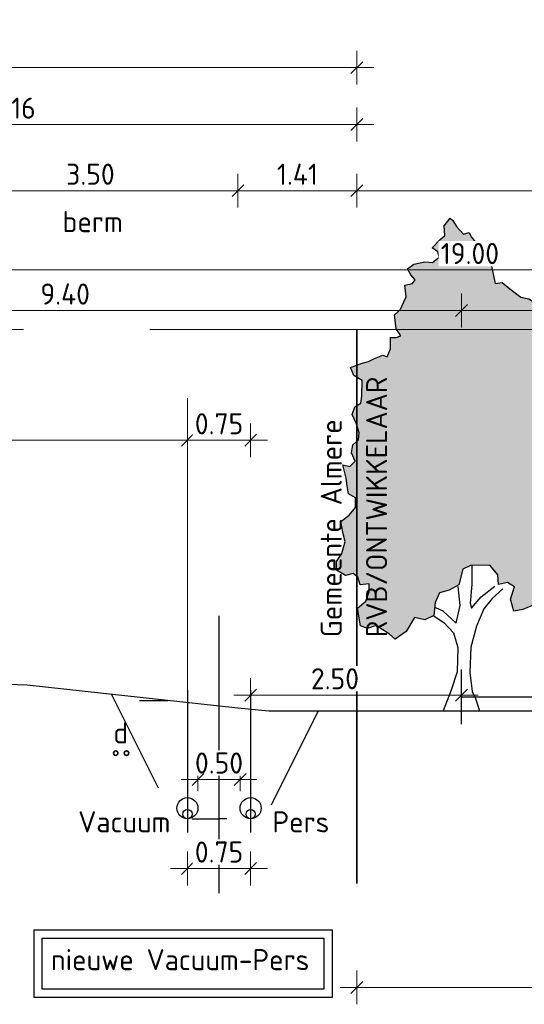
# Model space of a CAD drawing. Header units: metres. Extents: x 149234 to 159511, y 484155 to 486733.
# Tile 57 of 92: x 159230.49 to 159236.47, y 484428.56 to 484440.23. Entities that reach past the tile are written whole.
import ezdxf

# ---------------------------------------------------------------- set-up
doc = ezdxf.new("R2010")
doc.units = ezdxf.units.M
for name, pattern in [('AL-NAP_LIJN', [15.25, 12, -1.5, 0.25, -1.5]), ('AM-AS', [16, 10, -2, 2, -2]), ('DASHED2', [0.375, 0.25, -0.125])]:
    doc.linetypes.add(name, pattern=pattern)
doc.layers.get('0').update_dxf_attribs({"lineweight": 25})
doc.layers.get('Defpoints').update_dxf_attribs({"color": 211, "lineweight": 25})
for name, color, linetype, lineweight in [('N-WE-AM-AS_WEG_GEBIEDSONTSLUITINGSWEG-G', 10, 'AM-AS', 18), ('N-WE-GR-BOOM-1e-A', 90, 'Continuous', 25), ('N-WE-GR-BOOM-1e-SD', 90, 'Continuous', 25), ('N-WE-KG-GRENS_PERCEEL-G', 150, 'KG-PERCEEL', 35), ('N-WE-VH-KANTVERHARDING-G', 7, 'Continuous', 30), ('X-XX-AL-LEGENDA-S', 7, 'Continuous', 25), ('X-XX-AL-M', 7, 'Continuous', 18), ('X-XX-AL-NAP-G', 7, 'AL-NAP_LIJN', 18), ('X-XX-AL-PROFIEL-B-G', 7, 'Continuous', 25), ('X-XX-AL-PROFIEL-N-G', 7, 'Continuous', 35), ('X-XX-AL-T25', 7, 'Continuous', 25)]:
    doc.layers.add(name, color=color, linetype=linetype, lineweight=lineweight)
doc.layers.add('N-WE-RI-VACUUMLEIDING-G', color=1, linetype='RI-VACUUM', lineweight=35, true_color=0xff0000)
doc.styles.add('NLCS-ISO-M100-T25', font='NLCS-ISO.ttf')
doc.styles.get("Standard").update_dxf_attribs({"font": 'NLCS-ISO.ttf'})
doc.linetypes.add('KG-PERCEEL', pattern='A,5.5,-2,["P",Standard,S=1.8,R=0,X=-0.5,Y=-0.9],-2,5.5,-2,[5,NLCS.shx,S=0.75,R=0,X=0,Y=0],-2', length=19)
doc.linetypes.add('RI-VACUUM', pattern='A,7,-2,["V",Standard,S=1.8,R=0,X=-0.5,Y=-0.9],-2,7,-2,[102,NLCS.shx,S=1,R=180,X=0,Y=0],-2', length=22)
doc.dimstyles.new('NLCS-M100-T25-SCHRAP-X_L2_H1', dxfattribs={"dimscale": 0.1, "dimtxt": 2.5, "dimasz": 1.4, "dimexe": 2, "dimexo": 2, "dimgap": 0.7, "dimtad": 1, "dimzin": 0, "dimdsep": 46, "dimtxsty": 'NLCS-ISO-M100-T25', "dimblk": 'OBLIQUE', "dimcen": 0, "dimdle": 2, "dimclrd": 256, "dimclre": 256, "dimclrt": 256, "dimadec": 1, "dimazin": 0, "dimtfac": 1, "dimtofl": 0, "dimtmove": 1, "dimatfit": 0, "dimldrblk": 'OBLIQUE', "dimfxl": 2, "dimfxlon": 1, "dimtfill": 1, "dimtfillclr": 254, "dimtolj": 1, "dimtzin": 0, "dimlwd": 18, "dimlwe": 18, "dimarcsym": 0})

# ---------------------------------------------------------------- blocks, each defined once
blk = doc.blocks.new('_Oblique')
at = {"color": 0, "linetype": 'ByBlock', "lineweight": -2}
blk.add_line((-0.5, -0.5), (0.5, 0.5), dxfattribs=at)
blk = doc.blocks.new('*D186')
at = {"layer": 'Defpoints', "color": 0, "transparency": 16777216}
for p in [(159234.485, 484439.662), (159208.095, 484436.559), (159234.485, 484436.559)]:
    blk.add_point(p, dxfattribs=at)
at = {"layer": 'X-XX-AL-M', "linetype": 'Continuous', "lineweight": 18, "transparency": 16777216}
for p, q in [((159208.095, 484439.462), (159208.095, 484439.862)), ((159234.485, 484439.462), (159234.485, 484439.862)), ((159207.895, 484439.662), (159234.685, 484439.662))]:
    blk.add_line(p, q, dxfattribs=at)
at = {"layer": 'X-XX-AL-M', "lineweight": 18, "transparency": 16777216, "xscale": 0.14, "yscale": 0.14, "zscale": 0.14, "rotation": 180}
blk.add_blockref('_Oblique', (159208.095, 484439.662), dxfattribs=at)
at = {"layer": 'X-XX-AL-M', "lineweight": 18, "transparency": 16777216, "xscale": 0.14, "yscale": 0.14, "zscale": 0.14}
blk.add_blockref('_Oblique', (159234.485, 484439.662), dxfattribs=at)
at = {"layer": 'X-XX-AL-M', "transparency": 16777216, "insert": (159221.29, 484439.857), "char_height": 0.25, "attachment_point": 5, "style": 'NLCS-ISO-M100-T25', "bg_fill": 3, "box_fill_scale": 1.1, "bg_fill_color": 256, "bg_fill_true_color": 13158600, "bg_fill_transparency": 0}
blk.add_mtext('\\A1;var. 26.39 ', dxfattribs=at)
blk = doc.blocks.new('*D187')
at = {"layer": 'Defpoints', "color": 0, "transparency": 16777216}
for p in [(159234.485, 484438.987), (159226.325, 484437.588), (159234.485, 484436.559)]:
    blk.add_point(p, dxfattribs=at)
at = {"layer": 'X-XX-AL-M', "linetype": 'Continuous', "lineweight": 18, "transparency": 16777216}
for p, q in [((159226.325, 484438.787), (159226.325, 484439.187)), ((159234.485, 484438.787), (159234.485, 484439.187)), ((159226.125, 484438.987), (159234.685, 484438.987))]:
    blk.add_line(p, q, dxfattribs=at)
at = {"layer": 'X-XX-AL-M', "lineweight": 18, "transparency": 16777216, "xscale": 0.14, "yscale": 0.14, "zscale": 0.14, "rotation": 180}
blk.add_blockref('_Oblique', (159226.325, 484438.987), dxfattribs=at)
at = {"layer": 'X-XX-AL-M', "lineweight": 18, "transparency": 16777216, "xscale": 0.14, "yscale": 0.14, "zscale": 0.14}
blk.add_blockref('_Oblique', (159234.485, 484438.987), dxfattribs=at)
at = {"layer": 'X-XX-AL-M', "transparency": 16777216, "insert": (159230.405, 484439.182), "char_height": 0.25, "attachment_point": 5, "style": 'NLCS-ISO-M100-T25', "bg_fill": 3, "box_fill_scale": 1.1, "bg_fill_color": 256, "bg_fill_true_color": 13158600, "bg_fill_transparency": 0}
blk.add_mtext('\\A1;8.16', dxfattribs=at)
blk = doc.blocks.new('*D189')
at = {"layer": 'Defpoints', "color": 0, "transparency": 16777216}
for p in [(159234.485, 484438.203), (159234.485, 484436.559), (159233.075, 484432.081)]:
    blk.add_point(p, dxfattribs=at)
at = {"layer": 'X-XX-AL-M', "linetype": 'Continuous', "lineweight": 18, "transparency": 16777216}
for p, q in [((159233.075, 484438.003), (159233.075, 484438.403)), ((159234.485, 484438.003), (159234.485, 484438.403)), ((159232.875, 484438.203), (159234.685, 484438.203))]:
    blk.add_line(p, q, dxfattribs=at)
at = {"layer": 'X-XX-AL-M', "lineweight": 18, "transparency": 16777216, "xscale": 0.14, "yscale": 0.14, "zscale": 0.14, "rotation": 180}
blk.add_blockref('_Oblique', (159233.075, 484438.203), dxfattribs=at)
at = {"layer": 'X-XX-AL-M', "lineweight": 18, "transparency": 16777216, "xscale": 0.14, "yscale": 0.14, "zscale": 0.14}
blk.add_blockref('_Oblique', (159234.485, 484438.203), dxfattribs=at)
at = {"layer": 'X-XX-AL-M', "transparency": 16777216, "insert": (159233.78, 484438.398), "char_height": 0.25, "attachment_point": 5, "style": 'NLCS-ISO-M100-T25', "bg_fill": 3, "box_fill_scale": 1.1, "bg_fill_color": 256, "bg_fill_true_color": 13158600, "bg_fill_transparency": 0}
blk.add_mtext('\\A1;1.41', dxfattribs=at)
blk = doc.blocks.new('*D190')
at = {"layer": 'Defpoints', "color": 0, "transparency": 16777216}
for p in [(159229.575, 484438.203), (159229.575, 484432.227), (159233.075, 484432.081)]:
    blk.add_point(p, dxfattribs=at)
at = {"layer": 'X-XX-AL-M', "linetype": 'Continuous', "lineweight": 18, "transparency": 16777216}
for p, q in [((159229.575, 484438.003), (159229.575, 484438.403)), ((159233.075, 484438.003), (159233.075, 484438.403)), ((159233.275, 484438.203), (159229.375, 484438.203))]:
    blk.add_line(p, q, dxfattribs=at)
at = {"layer": 'X-XX-AL-M', "lineweight": 18, "transparency": 16777216, "xscale": 0.14, "yscale": 0.14, "zscale": 0.14, "rotation": 180}
blk.add_blockref('_Oblique', (159229.575, 484438.203), dxfattribs=at)
at = {"layer": 'X-XX-AL-M', "lineweight": 18, "transparency": 16777216, "xscale": 0.14, "yscale": 0.14, "zscale": 0.14}
blk.add_blockref('_Oblique', (159233.075, 484438.203), dxfattribs=at)
at = {"layer": 'X-XX-AL-M', "transparency": 16777216, "insert": (159231.325, 484438.398), "char_height": 0.25, "attachment_point": 5, "style": 'NLCS-ISO-M100-T25', "bg_fill": 3, "box_fill_scale": 1.1, "bg_fill_color": 256, "bg_fill_true_color": 13158600, "bg_fill_transparency": 0}
blk.add_mtext('\\A1;3.50', dxfattribs=at)
blk = doc.blocks.new('*D212')
at = {"layer": 'Defpoints', "color": 0, "transparency": 16777216}
for p in [(159232.6, 484430.884), (159233.1, 484430.884)]:
    blk.add_point(p, dxfattribs=at)
at = {"layer": 'X-XX-AL-M', "linetype": 'Continuous', "lineweight": 18, "transparency": 16777216}
for p, q in [((159232.6, 484431.084), (159232.6, 484431.424)), ((159233.1, 484431.084), (159233.1, 484431.424)), ((159233.3, 484431.224), (159232.4, 484431.224))]:
    blk.add_line(p, q, dxfattribs=at)
at = {"layer": 'X-XX-AL-M', "transparency": 16777216, "insert": (159232.85, 484431.419), "char_height": 0.25, "attachment_point": 5, "style": 'NLCS-ISO-M100-T25', "bg_fill": 3, "box_fill_scale": 1.1, "bg_fill_color": 256, "bg_fill_true_color": 13158600, "bg_fill_transparency": 0}
blk.add_mtext('\\A1;0.50', dxfattribs=at)
at = {"layer": 'Defpoints', "color": 0, "transparency": 16777216}
blk.add_point((159232.6, 484431.224), dxfattribs=at)
at = {"layer": 'X-XX-AL-M', "lineweight": 18, "transparency": 16777216, "xscale": 0.14, "yscale": 0.14, "zscale": 0.14, "rotation": 180}
blk.add_blockref('_Oblique', (159232.6, 484431.224), dxfattribs=at)
at = {"layer": 'X-XX-AL-M', "lineweight": 18, "transparency": 16777216, "xscale": 0.14, "yscale": 0.14, "zscale": 0.14}
blk.add_blockref('_Oblique', (159233.1, 484431.224), dxfattribs=at)
blk = doc.blocks.new('*D213')
at = {"layer": 'Defpoints', "color": 0, "transparency": 16777216}
for p in [(159232.475, 484430.596), (159233.225, 484430.596)]:
    blk.add_point(p, dxfattribs=at)
at = {"layer": 'X-XX-AL-LEGENDA-S', "linetype": 'Continuous', "lineweight": 18, "transparency": 16777216}
for p, q in [((159232.475, 484430.369), (159232.475, 484429.969)), ((159233.225, 484430.369), (159233.225, 484429.969)), ((159233.425, 484430.169), (159232.275, 484430.169))]:
    blk.add_line(p, q, dxfattribs=at)
at = {"layer": 'X-XX-AL-LEGENDA-S', "lineweight": 18, "transparency": 16777216, "xscale": 0.14, "yscale": 0.14, "zscale": 0.14, "rotation": 180}
blk.add_blockref('_Oblique', (159232.475, 484430.169), dxfattribs=at)
at = {"layer": 'X-XX-AL-LEGENDA-S', "lineweight": 18, "transparency": 16777216, "xscale": 0.14, "yscale": 0.14, "zscale": 0.14}
blk.add_blockref('_Oblique', (159233.225, 484430.169), dxfattribs=at)
at = {"layer": 'X-XX-AL-LEGENDA-S', "transparency": 16777216, "insert": (159232.85, 484430.364), "char_height": 0.25, "attachment_point": 5, "style": 'NLCS-ISO-M100-T25', "bg_fill": 3, "box_fill_scale": 1.1, "bg_fill_color": 256, "bg_fill_true_color": 13158600, "bg_fill_transparency": 0}
blk.add_mtext('\\A1;0.75', dxfattribs=at)
at = {"layer": 'Defpoints', "color": 0, "transparency": 16777216}
blk.add_point((159232.475, 484430.169), dxfattribs=at)
blk = doc.blocks.new('*D226')
at = {"layer": 'Defpoints', "color": 0, "transparency": 16777216}
for p in [(159226.325, 484437.588), (159226.325, 484435.245), (159232.475, 484431.009)]:
    blk.add_point(p, dxfattribs=at)
at = {"layer": 'X-XX-AL-M', "linetype": 'Continuous', "lineweight": 18, "transparency": 16777216}
for p, q in [((159226.325, 484435.445), (159226.325, 484435.045)), ((159232.475, 484435.045), (159232.475, 484435.445)), ((159232.675, 484435.245), (159226.125, 484435.245))]:
    blk.add_line(p, q, dxfattribs=at)
at = {"layer": 'X-XX-AL-M', "lineweight": 18, "transparency": 16777216, "xscale": 0.14, "yscale": 0.14, "zscale": 0.14, "rotation": 180}
blk.add_blockref('_Oblique', (159226.325, 484435.245), dxfattribs=at)
at = {"layer": 'X-XX-AL-M', "lineweight": 18, "transparency": 16777216, "xscale": 0.14, "yscale": 0.14, "zscale": 0.14}
blk.add_blockref('_Oblique', (159232.475, 484435.245), dxfattribs=at)
at = {"layer": 'X-XX-AL-M', "transparency": 16777216, "insert": (159229.4, 484435.44), "char_height": 0.25, "attachment_point": 5, "style": 'NLCS-ISO-M100-T25', "bg_fill": 3, "box_fill_scale": 1.1, "bg_fill_color": 256, "bg_fill_true_color": 13158600, "bg_fill_transparency": 0}
blk.add_mtext('\\A1;6.15', dxfattribs=at)
blk = doc.blocks.new('*D227')
at = {"layer": 'Defpoints', "color": 0, "transparency": 16777216}
for p in [(159233.225, 484432.283), (159232.475, 484431.009)]:
    blk.add_point(p, dxfattribs=at)
at = {"layer": 'X-XX-AL-M', "linetype": 'Continuous', "lineweight": 18, "transparency": 16777216}
for p, q in [((159232.475, 484435.045), (159232.475, 484435.445)), ((159233.225, 484435.045), (159233.225, 484435.445)), ((159232.275, 484435.245), (159233.425, 484435.245))]:
    blk.add_line(p, q, dxfattribs=at)
at = {"layer": 'X-XX-AL-M', "lineweight": 18, "transparency": 16777216, "xscale": 0.14, "yscale": 0.14, "zscale": 0.14, "rotation": 180}
blk.add_blockref('_Oblique', (159232.475, 484435.245), dxfattribs=at)
at = {"layer": 'X-XX-AL-M', "lineweight": 18, "transparency": 16777216, "xscale": 0.14, "yscale": 0.14, "zscale": 0.14}
blk.add_blockref('_Oblique', (159233.225, 484435.245), dxfattribs=at)
at = {"layer": 'X-XX-AL-M', "transparency": 16777216, "insert": (159232.85, 484435.44), "char_height": 0.25, "attachment_point": 5, "style": 'NLCS-ISO-M100-T25', "bg_fill": 3, "box_fill_scale": 1.1, "bg_fill_color": 256, "bg_fill_true_color": 13158600, "bg_fill_transparency": 0}
blk.add_mtext('\\A1;0.75', dxfattribs=at)
at = {"layer": 'Defpoints', "color": 0, "transparency": 16777216}
blk.add_point((159233.225, 484435.245), dxfattribs=at)
blk = doc.blocks.new('*D291')
at = {"layer": 'Defpoints', "color": 0, "transparency": 16777216}
for p in [(159234.485, 484431.775), (159245.325, 484429.992), (159245.325, 484428.759)]:
    blk.add_point(p, dxfattribs=at)
at = {"layer": 'N-WE-RI-VACUUMLEIDING-G', "linetype": 'Continuous', "lineweight": 18, "transparency": 16777216}
for p, q in [((159234.485, 484428.959), (159234.485, 484428.559)), ((159245.325, 484428.959), (159245.325, 484428.559)), ((159234.285, 484428.759), (159245.525, 484428.759))]:
    blk.add_line(p, q, dxfattribs=at)
at = {"layer": 'N-WE-RI-VACUUMLEIDING-G', "lineweight": 18, "transparency": 16777216, "xscale": 0.14, "yscale": 0.14, "zscale": 0.14, "rotation": 180}
blk.add_blockref('_Oblique', (159234.485, 484428.759), dxfattribs=at)
at = {"layer": 'N-WE-RI-VACUUMLEIDING-G', "lineweight": 18, "transparency": 16777216, "xscale": 0.14, "yscale": 0.14, "zscale": 0.14}
blk.add_blockref('_Oblique', (159245.325, 484428.759), dxfattribs=at)
at = {"layer": 'N-WE-RI-VACUUMLEIDING-G', "transparency": 16777216, "insert": (159239.905, 484428.992), "char_height": 0.25, "attachment_point": 5, "style": 'NLCS-ISO-M100-T25', "bg_fill": 3, "box_fill_scale": 1.1, "bg_fill_color": 256, "bg_fill_true_color": 13158600, "bg_fill_transparency": 0}
blk.add_mtext('\\A1;Grond aankoop', dxfattribs=at)
blk = doc.blocks.new('*D292')
at = {"layer": 'Defpoints', "color": 0, "transparency": 16777216}
for p in [(159245.325, 484438.203), (159245.325, 484437.588), (159234.485, 484436.559)]:
    blk.add_point(p, dxfattribs=at)
at = {"layer": 'X-XX-AL-M', "linetype": 'Continuous', "lineweight": 18, "transparency": 16777216}
for p, q in [((159234.485, 484438.003), (159234.485, 484438.403)), ((159245.325, 484438.003), (159245.325, 484438.403)), ((159234.285, 484438.203), (159245.525, 484438.203))]:
    blk.add_line(p, q, dxfattribs=at)
at = {"layer": 'X-XX-AL-M', "lineweight": 18, "transparency": 16777216, "xscale": 0.14, "yscale": 0.14, "zscale": 0.14, "rotation": 180}
blk.add_blockref('_Oblique', (159234.485, 484438.203), dxfattribs=at)
at = {"layer": 'X-XX-AL-M', "lineweight": 18, "transparency": 16777216, "xscale": 0.14, "yscale": 0.14, "zscale": 0.14}
blk.add_blockref('_Oblique', (159245.325, 484438.203), dxfattribs=at)
at = {"layer": 'X-XX-AL-M', "transparency": 16777216, "insert": (159239.905, 484438.398), "char_height": 0.25, "attachment_point": 5, "style": 'NLCS-ISO-M100-T25', "bg_fill": 3, "box_fill_scale": 1.1, "bg_fill_color": 256, "bg_fill_true_color": 13158600, "bg_fill_transparency": 0}
blk.add_mtext('\\A1;var. 10.84', dxfattribs=at)
blk = doc.blocks.new('*D293')
at = {"layer": 'Defpoints', "color": 0, "transparency": 16777216}
for p in [(159245.325, 484437.263), (159226.325, 484429.992), (159245.325, 484429.992)]:
    blk.add_point(p, dxfattribs=at)
at = {"layer": 'X-XX-AL-M', "linetype": 'Continuous', "lineweight": 18, "transparency": 16777216}
for p, q in [((159226.325, 484437.063), (159226.325, 484437.463)), ((159245.325, 484437.063), (159245.325, 484437.463)), ((159226.125, 484437.263), (159245.525, 484437.263))]:
    blk.add_line(p, q, dxfattribs=at)
at = {"layer": 'X-XX-AL-M', "lineweight": 18, "transparency": 16777216, "xscale": 0.14, "yscale": 0.14, "zscale": 0.14, "rotation": 180}
blk.add_blockref('_Oblique', (159226.325, 484437.263), dxfattribs=at)
at = {"layer": 'X-XX-AL-M', "lineweight": 18, "transparency": 16777216, "xscale": 0.14, "yscale": 0.14, "zscale": 0.14}
blk.add_blockref('_Oblique', (159245.325, 484437.263), dxfattribs=at)
at = {"layer": 'X-XX-AL-M', "transparency": 16777216, "insert": (159235.825, 484437.458), "char_height": 0.25, "attachment_point": 5, "style": 'NLCS-ISO-M100-T25', "bg_fill": 3, "box_fill_scale": 1.1, "bg_fill_color": 256, "bg_fill_true_color": 13158600, "bg_fill_transparency": 0}
blk.add_mtext('\\A1;19.00', dxfattribs=at)
blk = doc.blocks.new('SGR-BOOM_S01_V_ZIJ-D')
at = {"layer": 'N-WE-GR-BOOM-1e-A', "transparency": 33554585}
h = blk.add_hatch(color=256, dxfattribs=at)
h.dxf.hatch_style = 1
h.set_gradient(color1=(88, 186, 72), tint=1)
h.paths.add_polyline_path([(-1.056, 11.496), (-0.874, 11.68), (-0.792, 11.622), (-0.684, 11.475), (-0.477, 11.294), (-0.312, 11.337), (-0.253, 11.231), (-0.105, 11.091), (0.102, 11.028), (0.349, 11.012), (0.538, 10.99), (0.556, 10.931), (0.353, 10.535), (0.462, 10.124), (0.668, 10.149), (0.893, 10.004), (1.224, 9.8), (1.454, 9.761), (1.661, 9.663), (1.763, 9.457), (1.582, 9.209), (1.643, 8.962), (1.849, 8.94), (1.975, 8.676), (2.018, 8.511), (1.795, 8.362), (1.797, 8.115), (2.062, 8.035), (2.188, 7.789), (2.376, 7.896), (2.539, 8.062), (2.829, 7.858), (2.807, 7.67), (3.015, 7.489), (3.081, 7.325), (2.794, 7.134), (2.753, 7.034), (2.796, 6.845), (3.044, 6.706), (2.899, 6.434), (2.842, 6.251), (2.942, 6.187), (3.274, 5.943), (3.357, 5.902), (3.523, 5.762), (3.795, 5.599), (4.06, 5.519), (4.086, 5.248), (3.94, 5.082), (3.489, 4.855), (3.45, 4.566), (3.476, 4.254), (3.371, 4.112), (3.122, 4.252), (2.734, 4.29), (2.695, 3.901), (2.902, 3.779), (3.067, 3.798), (3.316, 3.611), (3.482, 3.471), (3.77, 3.556), (3.87, 3.492), (3.772, 3.203), (3.625, 3.184), (3.503, 3.036), (3.339, 2.952), (3.033, 2.826), (2.597, 2.946), (2.497, 2.946), (2.475, 2.698), (2.561, 2.246), (2.337, 2.35), (2.023, 2.512), (1.652, 2.527), (1.282, 2.4), (1.018, 2.357), (0.91, 2.645), (1.031, 2.934), (0.824, 3.038), (0.559, 2.995), (0.534, 3.219), (0.303, 3.447), (-0.274, 3.442), (-0.497, 3.358), (-0.618, 2.986), (-0.906, 2.86), (-1.193, 2.793), (-1.315, 2.568), (-1.354, 2.256), (-1.624, 2.154), (-1.931, 2.21), (-2.175, 1.879), (-2.504, 1.694), (-2.669, 1.816), (-3.066, 2.019), (-3.33, 1.952), (-3.536, 2.015), (-3.622, 2.427), (-3.376, 2.593), (-3.278, 2.818), (-3.279, 3.006), (-3.544, 2.981), (-3.61, 3.169), (-3.752, 3.25), (-3.981, 3.207), (-4.247, 3.328), (-4.249, 3.535), (-4.086, 3.724), (-3.988, 4.013), (-4.048, 4.195), (-4.115, 4.483), (-3.869, 4.633), (-3.682, 4.817), (-3.684, 5.046), (-3.891, 5.145), (-3.933, 5.333), (-3.958, 5.515), (-4.061, 5.826), (-3.854, 5.787), (-3.691, 5.912), (-3.798, 6.117), (-3.758, 6.3), (-3.595, 6.425), (-3.572, 6.59), (-3.657, 6.818), (-3.782, 7.024), (-3.701, 7.207), (-3.519, 7.291), (-3.497, 7.456), (-3.482, 7.827), (-3.73, 7.948), (-3.832, 8.136), (-3.485, 8.239), (-3.297, 8.281), (-3.115, 8.348), (-2.868, 8.432), (-2.745, 8.392), (-2.64, 8.575), (-2.642, 8.846), (-2.477, 8.847), (-2.336, 8.889), (-2.479, 9.053), (-2.523, 9.383), (-2.359, 9.507), (-2.179, 9.815), (-2.222, 10.085), (-1.993, 10.128), (-1.911, 10.212), (-2.036, 10.334), (-2.143, 10.475), (-1.955, 10.582), (-1.626, 10.644), (-1.402, 10.628), (-1.197, 10.753), (-1.239, 10.876), (-1.405, 10.975), (-1.177, 11.165), (-1.036, 11.266)])
at = {"lineweight": 30}
for p, q in [((-0.233, 3.442), (-0.229, 2.989)), ((-0.573, 2.492), (-0.641, 2.945)), ((-0.229, 2.989), (-0.285, 2.553)), ((0.044, 2.703), (0.454, 2.953)), ((0.684, 2.89), (0.374, 2.664)), ((-0.243, 2.43), (0.044, 2.703)), ((0.374, 2.664), (0.128, 2.415)), ((-1.314, 2.445), (-1.09, 2.364)), ((-1.09, 2.364), (-0.693, 2.079)), ((-0.693, 2.079), (-0.573, 2.492)), ((-0.285, 2.553), (-0.243, 2.43)), ((0.128, 2.415), (-0.098, 2.001)), ((-1.378, 2.256), (-1.064, 2.093)), ((-1.064, 2.093), (-0.774, 1.848)), ((-0.098, 2.001), (-0.259, 1.505)), ((-0.774, 1.848), (-0.648, 1.502)), ((-0.648, 1.502), (-0.667, 0.925)), ((-0.259, 1.505), (-0.296, 0.904)), ((-0.667, 0.925), (-0.846, 0.488)), ((-0.296, 0.904), (-0.227, 0.452)), ((-0.846, 0.488), (-1.08, 0)), ((-0.227, 0.452), (-0.126, 0.287)), ((-0.126, 0.287), (0, 0)), ((-1.08, 0), (0, 0))]:
    blk.add_line(p, q, dxfattribs=at)
at = {"lineweight": 30, "flags": 128}
blk.add_lwpolyline([(-1.056, 11.496), (-0.874, 11.68), (-0.792, 11.622), (-0.684, 11.475), (-0.477, 11.294), (-0.312, 11.337), (-0.253, 11.231), (-0.105, 11.091), (0.102, 11.028), (0.349, 11.012), (0.538, 10.99), (0.556, 10.931), (0.353, 10.535), (0.462, 10.124), (0.668, 10.149), (0.893, 10.004), (1.224, 9.8), (1.454, 9.761), (1.661, 9.663), (1.763, 9.457), (1.582, 9.209), (1.643, 8.962), (1.849, 8.94), (1.975, 8.676), (2.018, 8.511), (1.795, 8.362), (1.797, 8.115), (2.062, 8.035), (2.188, 7.789), (2.376, 7.896), (2.539, 8.062), (2.829, 7.858), (2.807, 7.67), (3.015, 7.489), (3.081, 7.325), (2.794, 7.134), (2.753, 7.034), (2.796, 6.845), (3.044, 6.706), (2.899, 6.434), (2.842, 6.251), (2.942, 6.187), (3.274, 5.943), (3.357, 5.902), (3.523, 5.762), (3.795, 5.599), (4.06, 5.519), (4.086, 5.248), (3.94, 5.082), (3.489, 4.855), (3.45, 4.566), (3.476, 4.254), (3.371, 4.112), (3.122, 4.252), (2.734, 4.29), (2.695, 3.901), (2.902, 3.779), (3.067, 3.798), (3.316, 3.611), (3.482, 3.471), (3.77, 3.556), (3.87, 3.492), (3.772, 3.203), (3.625, 3.184), (3.503, 3.036), (3.339, 2.952), (3.033, 2.826), (2.597, 2.946), (2.497, 2.946), (2.475, 2.698), (2.561, 2.246), (2.337, 2.35), (2.023, 2.512), (1.652, 2.527), (1.282, 2.4), (1.018, 2.357), (0.91, 2.645), (1.031, 2.934), (0.824, 3.038), (0.559, 2.995), (0.534, 3.219), (0.303, 3.447), (-0.274, 3.442), (-0.497, 3.358), (-0.618, 2.986), (-0.906, 2.86), (-1.193, 2.793), (-1.315, 2.568), (-1.354, 2.256), (-1.624, 2.154), (-1.931, 2.21), (-2.175, 1.879), (-2.504, 1.694), (-2.669, 1.816), (-3.066, 2.019), (-3.33, 1.952), (-3.536, 2.015), (-3.622, 2.427), (-3.376, 2.593), (-3.278, 2.818), (-3.279, 3.006), (-3.544, 2.981), (-3.61, 3.169), (-3.752, 3.25), (-3.981, 3.207), (-4.247, 3.328), (-4.249, 3.535), (-4.086, 3.724), (-3.988, 4.013), (-4.048, 4.195), (-4.115, 4.483), (-3.869, 4.633), (-3.682, 4.817), (-3.684, 5.046), (-3.891, 5.145), (-3.933, 5.333), (-3.958, 5.515), (-4.061, 5.826), (-3.854, 5.787), (-3.691, 5.912), (-3.798, 6.117), (-3.758, 6.3), (-3.595, 6.425), (-3.572, 6.59), (-3.657, 6.818), (-3.782, 7.024), (-3.701, 7.207), (-3.519, 7.291), (-3.497, 7.456), (-3.482, 7.827), (-3.73, 7.948), (-3.832, 8.136), (-3.485, 8.239), (-3.297, 8.281), (-3.115, 8.348), (-2.868, 8.432), (-2.745, 8.392), (-2.64, 8.575), (-2.642, 8.846), (-2.477, 8.847), (-2.336, 8.889), (-2.479, 9.053), (-2.523, 9.383), (-2.359, 9.507), (-2.179, 9.815), (-2.222, 10.085), (-1.993, 10.128), (-1.911, 10.212), (-2.036, 10.334), (-2.143, 10.475), (-1.955, 10.582), (-1.626, 10.644), (-1.402, 10.628), (-1.197, 10.753), (-1.239, 10.876), (-1.405, 10.975), (-1.177, 11.165), (-1.036, 11.266)], close=True, dxfattribs=at)
at = {"layer": 'Defpoints'}
blk.add_line((-0.54, -0.316), (-0.54, 0.979), dxfattribs=at)
blk = doc.blocks.new('*D439')
at = {"layer": 'Defpoints', "color": 0, "transparency": 16777216}
for p in [(159235.725, 484432.223), (159235.725, 484431.881), (159233.225, 484431.44)]:
    blk.add_point(p, dxfattribs=at)
at = {"layer": 'N-WE-GR-BOOM-1e-SD', "linetype": 'Continuous', "lineweight": 18, "transparency": 16777216}
for p, q in [((159233.225, 484432.023), (159233.225, 484432.423)), ((159235.725, 484432.081), (159235.725, 484432.423)), ((159233.025, 484432.223), (159235.925, 484432.223))]:
    blk.add_line(p, q, dxfattribs=at)
at = {"layer": 'N-WE-GR-BOOM-1e-SD', "lineweight": 18, "transparency": 16777216, "xscale": 0.14, "yscale": 0.14, "zscale": 0.14, "rotation": 180}
blk.add_blockref('_Oblique', (159233.225, 484432.223), dxfattribs=at)
at = {"layer": 'N-WE-GR-BOOM-1e-SD', "lineweight": 18, "transparency": 16777216, "xscale": 0.14, "yscale": 0.14, "zscale": 0.14}
blk.add_blockref('_Oblique', (159235.725, 484432.223), dxfattribs=at)
at = {"layer": 'N-WE-GR-BOOM-1e-SD', "transparency": 16777216, "insert": (159234.225, 484432.418), "char_height": 0.25, "attachment_point": 5, "style": 'NLCS-ISO-M100-T25', "bg_fill": 3, "box_fill_scale": 1.1, "bg_fill_color": 256, "bg_fill_true_color": 13158600, "bg_fill_transparency": 0}
blk.add_mtext('\\A1;2.50', dxfattribs=at)
blk = doc.blocks.new('*D549')
at = {"layer": 'Defpoints', "color": 0, "transparency": 16777216}
for p in [(159235.725, 484436.783), (159226.325, 484435.996), (159235.725, 484432.529)]:
    blk.add_point(p, dxfattribs=at)
at = {"layer": 'N-WE-GR-BOOM-1e-SD', "linetype": 'Continuous', "lineweight": 18, "transparency": 16777216}
for p, q in [((159226.325, 484436.583), (159226.325, 484436.983)), ((159235.725, 484436.583), (159235.725, 484436.983)), ((159226.125, 484436.783), (159235.925, 484436.783))]:
    blk.add_line(p, q, dxfattribs=at)
at = {"layer": 'N-WE-GR-BOOM-1e-SD', "lineweight": 18, "transparency": 16777216, "xscale": 0.14, "yscale": 0.14, "zscale": 0.14, "rotation": 180}
blk.add_blockref('_Oblique', (159226.325, 484436.783), dxfattribs=at)
at = {"layer": 'N-WE-GR-BOOM-1e-SD', "lineweight": 18, "transparency": 16777216, "xscale": 0.14, "yscale": 0.14, "zscale": 0.14}
blk.add_blockref('_Oblique', (159235.725, 484436.783), dxfattribs=at)
at = {"layer": 'N-WE-GR-BOOM-1e-SD', "transparency": 16777216, "insert": (159231.025, 484436.978), "char_height": 0.25, "attachment_point": 5, "style": 'NLCS-ISO-M100-T25', "bg_fill": 3, "box_fill_scale": 1.1, "bg_fill_color": 256, "bg_fill_true_color": 13158600, "bg_fill_transparency": 0}
blk.add_mtext('\\A1;9.40', dxfattribs=at)
blk = doc.blocks.new('*D550')
at = {"layer": 'Defpoints', "color": 0, "transparency": 16777216}
for p in [(159241.225, 484436.783), (159235.725, 484432.529), (159241.225, 484432.039)]:
    blk.add_point(p, dxfattribs=at)
at = {"layer": 'N-WE-GR-BOOM-1e-SD', "linetype": 'Continuous', "lineweight": 18, "transparency": 16777216}
for p, q in [((159235.725, 484436.583), (159235.725, 484436.983)), ((159241.225, 484436.583), (159241.225, 484436.983)), ((159235.525, 484436.783), (159241.425, 484436.783))]:
    blk.add_line(p, q, dxfattribs=at)
at = {"layer": 'N-WE-GR-BOOM-1e-SD', "lineweight": 18, "transparency": 16777216, "xscale": 0.14, "yscale": 0.14, "zscale": 0.14, "rotation": 180}
blk.add_blockref('_Oblique', (159235.725, 484436.783), dxfattribs=at)
at = {"layer": 'N-WE-GR-BOOM-1e-SD', "lineweight": 18, "transparency": 16777216, "xscale": 0.14, "yscale": 0.14, "zscale": 0.14}
blk.add_blockref('_Oblique', (159241.225, 484436.783), dxfattribs=at)
at = {"layer": 'N-WE-GR-BOOM-1e-SD', "transparency": 16777216, "insert": (159238.475, 484436.978), "char_height": 0.25, "attachment_point": 5, "style": 'NLCS-ISO-M100-T25', "bg_fill": 3, "box_fill_scale": 1.1, "bg_fill_color": 256, "bg_fill_true_color": 13158600, "bg_fill_transparency": 0}
blk.add_mtext('\\A1;5.50', dxfattribs=at)

msp = doc.modelspace()

# ---------------------------------------------------------------- linework, layer by layer
at = {"linetype": 'DASHED2', "ltscale": 5, "flags": 128}
for points in [[(159231.571, 484432.241), (159232.312, 484430.759), (159232.85, 484430.759)], [(159234.027, 484432.039), (159233.387, 484430.759), (159232.85, 484430.759)]]:
    msp.add_lwpolyline(points, dxfattribs=at)
at = {"layer": 'Defpoints', "color": 215, "true_color": 0xa953a0}
for p, q in [((159232.85, 484429.877), (159232.85, 484433.163)), ((159232.475, 484432.283), (159232.475, 484430.596)), ((159233.225, 484432.283), (159233.225, 484430.596))]:
    msp.add_line(p, q, dxfattribs=at)
at = {"layer": 'Defpoints'}
msp.add_line((159231.907, 484432.162), (159232.243, 484432.162), dxfattribs=at)
at = {"layer": 'N-WE-AM-AS_WEG_GEBIEDSONTSLUITINGSWEG-G'}
msp.add_line((159232.475, 484435.745), (159232.475, 484430.814), dxfattribs=at)
at = {"layer": 'N-WE-KG-GRENS_PERCEEL-G'}
msp.add_line((159234.485, 484436.559), (159234.485, 484429.992), dxfattribs=at)
at = {"layer": 'N-WE-VH-KANTVERHARDING-G'}
for centre in [(159232.475, 484430.884), (159233.225, 484430.884)]:
    msp.add_circle(centre, 0.125, dxfattribs=at)
at = {"layer": 'X-XX-AL-NAP-G'}
msp.add_line((159003.28, 484436.559), (159511.076, 484436.559), dxfattribs=at)
at = {"layer": 'X-XX-AL-PROFIEL-B-G'}
for p, q in [((159229.575, 484432.377), (159230.575, 484432.347)), ((159230.575, 484432.347), (159233.074, 484432.072))]:
    msp.add_line(p, q, dxfattribs=at)
at = {"layer": 'X-XX-AL-PROFIEL-B-G', "flags": 128}
msp.add_lwpolyline([(159233.074, 484432.072), (159233.44, 484432.039), (159236.675, 484432.039), (159248.735, 484432.039)], dxfattribs=at)
at = {"layer": 'X-XX-AL-PROFIEL-N-G', "color": 114, "true_color": 0x139b48}
for centre in [(159231.625, 484431.536), (159231.753, 484431.536)]:
    msp.add_circle(centre, 0.0261, dxfattribs=at)
at = {"layer": 'X-XX-AL-T25'}
for points in [[(159230.656, 484429.442), (159234.191, 484429.442), (159234.191, 484428.64), (159230.656, 484428.64)], [(159230.753, 484429.344), (159234.094, 484429.344), (159234.094, 484428.737), (159230.753, 484428.737)]]:
    msp.add_lwpolyline(points, close=True, dxfattribs=at)
at = {"layer": 'X-XX-AL-T25', "color": 217, "lineweight": 30, "true_color": 0x93278f}
for centre in [(159232.475, 484430.814), (159233.225, 484430.814)]:
    msp.add_circle(centre, 0.055, dxfattribs=at)

# ---------------------------------------------------------------- block references
at = {"layer": 'N-WE-GR-BOOM-1e-SD', "xscale": 0.4, "yscale": 0.5, "zscale": 0.5}
msp.add_blockref('SGR-BOOM_S01_V_ZIJ-D', (159235.941, 484432.039), dxfattribs=at)

# ---------------------------------------------------------------- texts
at = {"layer": 'X-XX-AL-PROFIEL-B-G', "style": 'NLCS-ISO-M100-T25'}
msp.add_text('d', height=0.25, dxfattribs=at).set_placement((159231.597, 484431.651))
at = {"layer": 'X-XX-AL-T25', "style": 'NLCS-ISO-M100-T25'}
for s, p in [('berm', (159230.994, 484437.711)), ('Vacuum', (159231.18, 484430.597)), ('Pers', (159233.484, 484430.597))]:
    msp.add_text(s, height=0.25, dxfattribs=at).set_placement(p)
at = {"layer": 'X-XX-AL-T25', "color": 240, "true_color": 0xed1f24, "style": 'NLCS-ISO-M100-T25'}
for s, p in [('RVB/ONTWIKKELAAR', (159234.844, 484432.909)), ('Gemeente Almere', (159234.306, 484432.909))]:
    msp.add_text(s, height=0.25, rotation=90, dxfattribs=at).set_placement(p)
at = {"layer": 'X-XX-AL-T25', "insert": (159230.858, 484429.63), "char_height": 0.25, "attachment_point": 1, "style": 'NLCS-ISO-M100-T25'}
msp.add_mtext_dynamic_manual_height_columns('\\Pnieuwe Vacuum-Pers', width=4.39821, gutter_width=1.25, heights=[0], dxfattribs=at)

# ---------------------------------------------------------------- next in the draw order: dimensions: what is measured, and where the dimension line sits
at = {"layer": 'N-WE-RI-VACUUMLEIDING-G'}
dim = msp.add_linear_dim(base=(159245.325, 484428.759), p1=(159234.485, 484431.775), p2=(159245.325, 484429.992), text='Grond aankoop', dimstyle='NLCS-M100-T25-SCHRAP-X_L2_H1', dxfattribs=at)
dim.commit()
dim.dimension.update_dxf_attribs({"geometry": '*D291', "text_midpoint": (159239.905, 484428.992)})
at = {"layer": 'X-XX-AL-LEGENDA-S'}
dim = msp.add_linear_dim(base=(159232.475, 484430.169), p1=(159233.225, 484430.596), p2=(159232.475, 484430.596), angle=180, dimstyle='NLCS-M100-T25-SCHRAP-X_L2_H1', dxfattribs=at)
dim.commit()
dim.dimension.update_dxf_attribs({"geometry": '*D213', "text_midpoint": (159232.85, 484430.364)})

# ---------------------------------------------------------------- next in the draw order: dimensions: what is measured, and where the dimension line sits
at = {"layer": 'N-WE-GR-BOOM-1e-SD'}
dim = msp.add_linear_dim(base=(159235.725, 484432.223), p1=(159233.225, 484431.44), p2=(159235.725, 484431.881), dimstyle='NLCS-M100-T25-SCHRAP-X_L2_H1', dxfattribs=at)
dim.commit()
dim.dimension.update_dxf_attribs({"geometry": '*D439', "text_midpoint": (159234.225, 484432.223), "dimtype": 160})

# ---------------------------------------------------------------- next in the draw order: dimensions: what is measured, and where the dimension line sits
dim = msp.add_linear_dim(base=(159235.725, 484436.783), p1=(159226.325, 484435.996), p2=(159235.725, 484432.529), dimstyle='NLCS-M100-T25-SCHRAP-X_L2_H1', dxfattribs=at)
dim.commit()
dim.dimension.update_dxf_attribs({"geometry": '*D549', "text_midpoint": (159231.025, 484436.978)})
at = {"layer": 'X-XX-AL-M'}
dim = msp.add_linear_dim(base=(159232.6, 484431.224), p1=(159233.1, 484430.884), p2=(159232.6, 484430.884), angle=180, dimstyle='NLCS-M100-T25-SCHRAP-X_L2_H1', dxfattribs=at)
dim.commit()
dim.dimension.update_dxf_attribs({"geometry": '*D212', "text_midpoint": (159232.85, 484431.224), "dimtype": 160})

# ---------------------------------------------------------------- next in the draw order: dimensions: what is measured, and where the dimension line sits
at = {"layer": 'N-WE-GR-BOOM-1e-SD'}
dim = msp.add_linear_dim(base=(159241.225, 484436.783), p1=(159235.725, 484432.529), p2=(159241.225, 484432.039), dimstyle='NLCS-M100-T25-SCHRAP-X_L2_H1', dxfattribs=at)
dim.commit()
dim.dimension.update_dxf_attribs({"geometry": '*D550', "text_midpoint": (159238.475, 484436.978)})
at = {"layer": 'X-XX-AL-M'}
dim = msp.add_linear_dim(base=(159234.485, 484439.662), p1=(159208.095, 484436.559), p2=(159234.485, 484436.559), text='var. <> ', dimstyle='NLCS-M100-T25-SCHRAP-X_L2_H1', dxfattribs=at)
dim.commit()
dim.dimension.update_dxf_attribs({"geometry": '*D186', "text_midpoint": (159221.29, 484439.857)})

# ---------------------------------------------------------------- next in the draw order: linework, layer by layer
at = {"layer": 'N-WE-GR-BOOM-1e-SD'}
msp.add_line((159235.725, 484432.205), (159283.758, 484432.205), dxfattribs=at)

# ---------------------------------------------------------------- next in the draw order: dimensions: what is measured, and where the dimension line sits
at = {"layer": 'X-XX-AL-M'}
dim = msp.add_linear_dim(base=(159234.485, 484438.987), p1=(159226.325, 484437.588), p2=(159234.485, 484436.559), dimstyle='NLCS-M100-T25-SCHRAP-X_L2_H1', dxfattribs=at)
dim.commit()
dim.dimension.update_dxf_attribs({"geometry": '*D187', "text_midpoint": (159230.405, 484439.182)})

# ---------------------------------------------------------------- next in the draw order: dimensions: what is measured, and where the dimension line sits
dim = msp.add_linear_dim(base=(159234.485, 484438.203), p1=(159233.075, 484432.081), p2=(159234.485, 484436.559), dimstyle='NLCS-M100-T25-SCHRAP-X_L2_H1', dxfattribs=at)
dim.commit()
dim.dimension.update_dxf_attribs({"geometry": '*D189', "text_midpoint": (159233.78, 484438.398)})

# ---------------------------------------------------------------- next in the draw order: dimensions: what is measured, and where the dimension line sits
dim = msp.add_linear_dim(base=(159245.325, 484438.203), p1=(159234.485, 484436.559), p2=(159245.325, 484437.588), text='var. <>', dimstyle='NLCS-M100-T25-SCHRAP-X_L2_H1', dxfattribs=at)
dim.commit()
dim.dimension.update_dxf_attribs({"geometry": '*D292', "text_midpoint": (159239.905, 484438.398)})
dim = msp.add_linear_dim(base=(159229.575, 484438.203), p1=(159233.075, 484432.081), p2=(159229.575, 484432.227), dimstyle='NLCS-M100-T25-SCHRAP-X_L2_H1', dxfattribs=at)
dim.commit()
dim.dimension.update_dxf_attribs({"geometry": '*D190', "text_midpoint": (159231.325, 484438.398)})

# ---------------------------------------------------------------- next in the draw order: dimensions: what is measured, and where the dimension line sits
dim = msp.add_linear_dim(base=(159226.325, 484435.245), p1=(159232.475, 484431.009), p2=(159226.325, 484437.588), dimstyle='NLCS-M100-T25-SCHRAP-X_L2_H1', dxfattribs=at)
dim.commit()
dim.dimension.update_dxf_attribs({"geometry": '*D226', "text_midpoint": (159229.4, 484435.44)})

# ---------------------------------------------------------------- next in the draw order: dimensions: what is measured, and where the dimension line sits
dim = msp.add_linear_dim(base=(159233.225, 484435.245), p1=(159232.475, 484431.009), p2=(159233.225, 484432.283), dimstyle='NLCS-M100-T25-SCHRAP-X_L2_H1', dxfattribs=at)
dim.commit()
dim.dimension.update_dxf_attribs({"geometry": '*D227', "text_midpoint": (159232.85, 484435.44)})

# ---------------------------------------------------------------- next in the draw order: dimensions: what is measured, and where the dimension line sits
dim = msp.add_linear_dim(base=(159245.325, 484437.263), p1=(159226.325, 484429.992), p2=(159245.325, 484429.992), dimstyle='NLCS-M100-T25-SCHRAP-X_L2_H1', dxfattribs=at)
dim.commit()
dim.dimension.update_dxf_attribs({"geometry": '*D293', "text_midpoint": (159235.825, 484437.458)})

doc.saveas('drawing.dxf')
